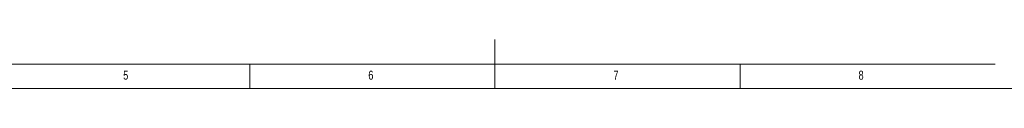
# Model space of a CAD drawing. Header units: millimetres. Extents: x 5 to 589, y 5 to 415.
# Tile 2 of 6: x 200 to 401, y 5 to 15. Entities that reach past the tile are written whole.
import ezdxf

# ---------------------------------------------------------------- set-up
doc = ezdxf.new("R2010")
doc.units = ezdxf.units.MM
doc.header["$LTSCALE"] = 3
doc.styles.add('SLDTEXTSTYLE0', font='TXT', dxfattribs={"width": 0.75})

msp = doc.modelspace()

# ---------------------------------------------------------------- linework, layer by layer
at = {"color": 7, "linetype": 'Continuous', "lineweight": 0}
for p, q in [((297, 5), (297, 15)), ((10, 10), (399.0549, 10)), ((247, 5), (247, 10)), ((347, 5), (347, 10)), ((5, 5), (589, 5))]:
    msp.add_line(p, q, dxfattribs=at)

# ---------------------------------------------------------------- texts
at = {"color": 7, "linetype": 'Continuous', "lineweight": 0, "char_height": 1.8521, "attachment_point": 1, "style": 'SLDTEXTSTYLE0'}
for s, insert in [('5', (221.1667, 8.6463)), ('6', (271.1667, 8.6463)), ('7', (321.1667, 8.6463)), ('8', (371.1667, 8.6463))]:
    msp.add_mtext(s, dxfattribs=dict(at, insert=insert))

doc.saveas('drawing.dxf')
